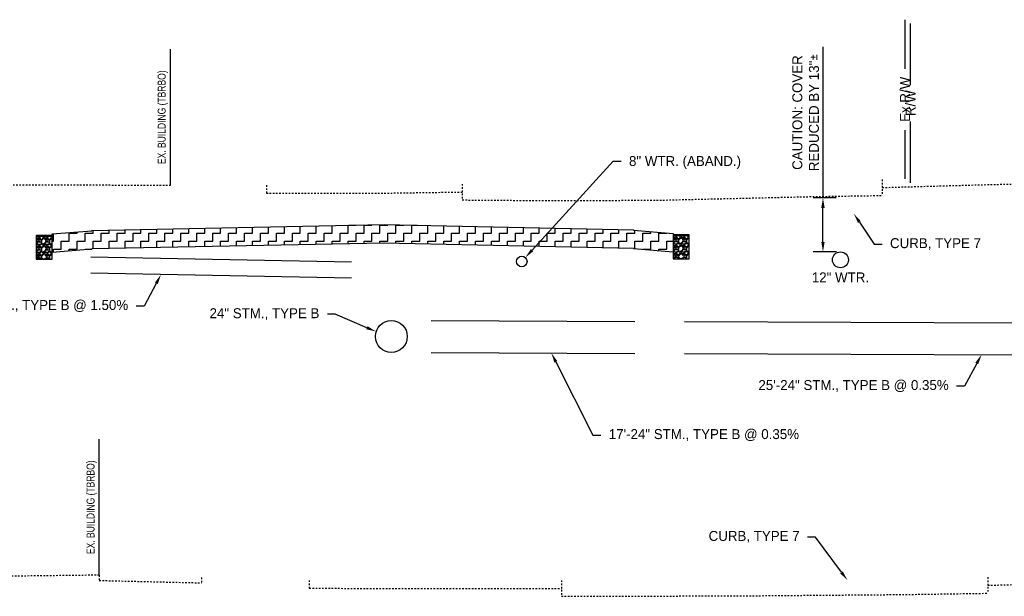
# Model space of a CAD drawing. Header units: feet. Extents: x 161250 to 169758, y 287353 to 289076.
# Tile 27 of 36: x 168385 to 168447, y 288250 to 288286. Entities that reach past the tile are written whole.
import ezdxf
from ezdxf import colors
from ezdxf.entities.mleader import LeaderData, LeaderLine
from ezdxf.math import Vec2, Vec3

# ---------------------------------------------------------------- set-up
doc = ezdxf.new("R2010")
doc.units = ezdxf.units.FT
doc.header["$MEASUREMENT"] = 0
doc.linetypes.add('OhDOT_USTN2', pattern=[0.11, 0.069, -0.041])
for name, color, linetype in [('BD_X_Building', 130, 'Continuous'), ('DR_P_Text', 1, 'Continuous'), ('PV_P_Curb', 6, 'Continuous'), ('RD_P_Text', 1, 'Continuous'), ('RW_P_Fee_RW', 10, 'rowpr'), ('RW_X_Fee_RW', 50, 'rowex'), ('SC_Shading1', 247, 'Continuous'), ('UT_X_Water_Text', 142, 'Continuous'), ('XS_P_Curb', 6, 'Continuous'), ('XS_X_Ground_Line', 180, 'OhDOT_USTN2')]:
    doc.layers.add(name, color=color, linetype=linetype)
doc.layers.add('DR_P_Storm_Sewer', color=1, linetype='Continuous', true_color=0xff0000)
doc.styles.add('Slanted', font='font31.shx', dxfattribs={"height": 0.1})
doc.styles.add('Slanted-Normal', font='font31.shx', dxfattribs={"height": 0.1})
doc.styles.get("Standard").update_dxf_attribs({"font": 'font31.shx'})
doc.styles.add('Straight-Normal', font='font30.shx', dxfattribs={"height": 0.1})
doc.linetypes.add('rowex', pattern='A,0.75,-0.05,["Ex R/W",Straight-Normal,S=1,R=0,X=0,Y=-0.06],-0.7,0.75,-0.3,0.75,-0.3,0.75,-0.3,0.75,-0.3', length=5.7)
doc.linetypes.add('rowpr', pattern='A,1.95,-0.05,["R/W",Slanted,S=1,R=0,X=0,Y=-0.06],-0.4,1.95', length=4.35)
doc.dimstyles.new('COEC', dxfattribs={"dimscale": 13.9, "dimtxt": 0.18, "dimasz": 0.18, "dimexe": 0.18, "dimexo": 0.0625, "dimgap": 0.09, "dimtad": 1, "dimzin": 0, "dimdsep": 46, "dimtxsty": 'Standard', "dimcen": 0.09, "dimclrd": 256, "dimclre": 256, "dimclrt": 256, "dimaunit": 1, "dimadec": 4, "dimazin": 0, "dimtfac": 1, "dimtofl": 0, "dimtmove": 0, "dimatfit": 3, "dimfxl": 1, "dimtolj": 1, "dimtzin": 0, "dimlwd": -1, "dimlwe": -1, "dimarcsym": 0})

# ---------------------------------------------------------------- blocks, each defined once
blk = doc.blocks.new('*D1539')
at = {"layer": 'Defpoints', "color": 0, "transparency": 16777216}
for p in [(168435.306, 288275.215), (168436.382, 288275.215), (168436.403, 288271.829)]:
    blk.add_point(p, dxfattribs=at)
at = {"layer": 'UT_X_Water_Text', "transparency": 16777216}
for p, q in [((168435.306, 288284.705), (168435.306, 288275.215)), ((168436.132, 288275.215), (168434.681, 288275.215)), ((168435.306, 288272.454), (168435.306, 288274.59)), ((168436.153, 288271.829), (168434.681, 288271.829))]:
    blk.add_line(p, q, dxfattribs=at)
for points in [[(168435.202, 288274.59), (168435.41, 288274.59), (168435.306, 288275.215)], [(168435.202, 288272.454), (168435.41, 288272.454), (168435.306, 288271.829)]]:
    blk.add_solid(points, dxfattribs=at)
at = {"layer": 'UT_X_Water_Text', "transparency": 16777216, "insert": (168434.222, 288280.578), "char_height": 0.625, "attachment_point": 5, "rotation": 90}
blk.add_mtext('\\A1;CAUTION: COVER\\PREDUCED BY 13"{\\fISOCPEUR|b0|i0|c0|p34;%%P}', dxfattribs=at)

msp = doc.modelspace()

# ---------------------------------------------------------------- hatches: boundary and pattern name
at = {"layer": 'SC_Shading1'}
h = msp.add_hatch(dxfattribs=at)
h.set_pattern_fill('ZIGZAG', color=256, scale=4)
h.set_pattern_definition([(0, (0, 0), (0.5, 0.5), [0.5, -0.5]), (90, (0.5, 0), (-0.5, 0.5), [0.5, -0.5])])
h.paths.add_polyline_path([(168386.926, 288271.791), (168386.926, 288272.951), (168389.426, 288273.159), (168389.426, 288273.179), (168407.754, 288273.545), (168423.41, 288273.212), (168423.41, 288273.192), (168425.91, 288272.984), (168425.907, 288271.824), (168423.407, 288272.032), (168423.407, 288272.052), (168407.754, 288272.385), (168389.426, 288272.019), (168389.426, 288271.999)])
h = msp.add_hatch(dxfattribs=at)
h.set_pattern_fill('GRAVEL', color=256, scale=0.5)
h.set_pattern_definition([(228.012787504, (814.608957, 52.724506), (-4, -4.5), [0.067268, -6.6595440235]), (184.969740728, (814.563957, 52.674506), (6, 0.5), [0.115434, -11.4279623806]), (132.510447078, (814.448957, 52.664506), (5, -5.5), [0.081394, -8.05801629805]), (267.273689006, (814.253957, 52.539506), (0.5, 10), [0.105119, -10.4067790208]), (292.833654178, (814.248957, 52.434506), (-2.5, 6), [0.1030775, -10.20468656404]), (357.273689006, (814.288957, 52.339506), (-10, 0.5), [0.105119, -10.4067790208]), (37.694240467, (814.393957, 52.334506), (-6.5, -5), [0.1390145, -13.76242427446]), (72.255328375, (814.503957, 52.419506), (3.5, 11), [0.131244, -12.9931607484]), (121.429565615, (814.543957, 52.544506), (-4, 6.5), [0.105475, -10.4420365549]), (175.236358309, (814.488957, 52.634506), (5.5, -0.5), [0.120416, -5.9003812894]), (222.397437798, (814.368957, 52.644506), (-6, -5.5), [0.155724, -15.4166875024]), (138.814074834, (814.748957, 52.534506), (-3.5, 3), [0.0531505, -5.2619224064]), (171.46923439, (814.708957, 52.569506), (6.5, -1), [0.1011185, -10.0107557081]), (225, (814.60896, 52.5845), (-6e-17, -0.5), [0.0707105, -0.6363962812]), (203.198590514, (814.57396, 52.644506), (2.5, 1), [0.038079, -3.7698075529]), (291.801409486, (814.53896, 52.62951), (-0.5, 1.5), [0.0538515, -2.6387309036]), (30.963756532, (814.55896, 52.57951), (1.5, 1), [0.0874645, -2.8280114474]), (161.565051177, (814.63396, 52.6245), (1, -0.5), [0.0632455, -1.5178933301]), (16.389540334, (814.248957, 52.629506), (5, 1.5), [0.0886, -8.7714225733]), (70.346175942, (814.333957, 52.654506), (-2.0000000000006, -5.5000000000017), [0.0743305, -7.35870387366]), (293.198590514, (814.63396, 52.724506), (-1, 2.5), [0.0761575, -3.7317290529]), (343.610459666, (814.663957, 52.654506), (-5, 1.5), [0.0886, -8.7714225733]), (339.44395478, (814.24896, 52.319506), (-2.5, 1), [0.08544, -4.18656187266]), (294.775140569, (814.328957, 52.289506), (-2.5, 5.5), [0.071589, -7.08732153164]), (66.801409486, (814.63896, 52.224506), (1, 2.5), [0.0761575, -3.7317290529]), (17.354024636, (814.668957, 52.294506), (-6.5, -2), [0.0838155, -8.2977118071]), (69.44395478, (814.39396, 52.224506), (-1, -2.5), [0.04272, -4.22928187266]), (101.309932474, (814.60896, 52.22451), (-0.5, 2), [0.025495, -2.5240147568]), (165.96375653, (814.60396, 52.24951), (1.5, -0.5), [0.1030775, -1.9584753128]), (186.009005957, (814.503957, 52.274506), (5, 0.5), [0.095525, -9.4569615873]), (303.690067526, (814.55896, 52.5345), (-0.5, 1), [0.072111, -1.7306646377]), (353.157226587, (814.598957, 52.474506), (8.5, -1), [0.125897, -12.463781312]), (60.945395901, (814.723957, 52.459506), (-2, -3.5), [0.051478, -5.0963370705]), (90, (814.74896, 52.5045), (-0.5, 0.5), [0.03, -0.47]), (120.256437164, (814.493957, 52.289506), (2, -3.5), [0.069462, -6.8767599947]), (48.012787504, (814.458957, 52.349506), (4, 4.5), [0.134536, -6.5922760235]), (0, (814.54896, 52.4495), (0.5, 0.5), [0.13, -0.37]), (325.304846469, (814.678957, 52.449506), (5, -3.5), [0.079057, -7.8266371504]), (254.0546041, (814.74396, 52.404506), (-0.5, -2), [0.072801, -3.56725394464]), (207.645975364, (814.723957, 52.334506), (-9.5, -5), [0.1185325, -11.7347370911]), (175.42607874, (814.618957, 52.279506), (-6.5, 0.5), [0.1253995, -12.414536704])])
edge = h.paths.add_edge_path()
edge.add_arc((168386.426, 288271.533), 0.166, 0, 360)
h.paths.add_polyline_path([(168385.926, 288271.367), (168386.426, 288271.367), (168386.926, 288271.367), (168386.926, 288272.867), (168385.926, 288272.867)])
h = msp.add_hatch(dxfattribs=at)
h.set_pattern_fill('GRAVEL', color=256, scale=0.5)
h.set_pattern_definition([(228.012787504, (854.59323, 52.75747), (-4, -4.5), [0.067268, -6.6595440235]), (184.969740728, (854.548232, 52.707472), (6, 0.5), [0.115434, -11.4279623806]), (132.510447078, (854.433232, 52.69747), (5, -5.5), [0.081394, -8.05801629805]), (267.273689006, (854.238232, 52.572472), (0.5, 10), [0.105119, -10.4067790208]), (292.833654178, (854.233232, 52.467472), (-2.5, 6), [0.1030775, -10.20468656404]), (357.273689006, (854.273232, 52.372472), (-10, 0.5), [0.105119, -10.4067790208]), (37.694240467, (854.378232, 52.367472), (-6.5, -5), [0.1390145, -13.76242427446]), (72.255328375, (854.488232, 52.452472), (3.5, 11), [0.131244, -12.9931607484]), (121.429565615, (854.528232, 52.577472), (-4, 6.5), [0.105475, -10.4420365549]), (175.236358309, (854.47323, 52.66747), (5.5, -0.5), [0.120416, -5.9003812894]), (222.397437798, (854.353232, 52.677472), (-6, -5.5), [0.155724, -15.4166875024]), (138.814074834, (854.73323, 52.56747), (-3.5, 3), [0.0531505, -5.2619224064]), (171.46923439, (854.693232, 52.602472), (6.5, -1), [0.1011185, -10.0107557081]), (225, (854.59323, 52.61747), (-6e-17, -0.5), [0.0707105, -0.6363962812]), (203.198590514, (854.55823, 52.67747), (2.5, 1), [0.038079, -3.7698075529]), (291.801409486, (854.52323, 52.66247), (-0.5, 1.5), [0.0538515, -2.6387309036]), (30.963756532, (854.54323, 52.61247), (1.5, 1), [0.0874645, -2.8280114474]), (161.565051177, (854.61823, 52.65747), (1, -0.5), [0.0632455, -1.5178933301]), (16.389540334, (854.233232, 52.662472), (5, 1.5), [0.0886, -8.7714225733]), (70.346175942, (854.31823, 52.68747), (-2.0000000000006, -5.5000000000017), [0.0743305, -7.35870387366]), (293.198590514, (854.61823, 52.75747), (-1, 2.5), [0.0761575, -3.7317290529]), (343.610459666, (854.648232, 52.687472), (-5, 1.5), [0.0886, -8.7714225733]), (339.44395478, (854.23323, 52.35247), (-2.5, 1), [0.08544, -4.18656187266]), (294.775140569, (854.31323, 52.32247), (-2.5, 5.5), [0.071589, -7.08732153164]), (66.801409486, (854.62323, 52.25747), (1, 2.5), [0.0761575, -3.7317290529]), (17.354024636, (854.653232, 52.327472), (-6.5, -2), [0.0838155, -8.2977118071]), (69.44395478, (854.37823, 52.25747), (-1, -2.5), [0.04272, -4.22928187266]), (101.309932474, (854.59323, 52.25747), (-0.5, 2), [0.025495, -2.5240147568]), (165.96375653, (854.58823, 52.28247), (1.5, -0.5), [0.1030775, -1.9584753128]), (186.009005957, (854.488232, 52.307472), (5, 0.5), [0.095525, -9.4569615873]), (303.690067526, (854.54323, 52.56747), (-0.5, 1), [0.072111, -1.7306646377]), (353.157226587, (854.583232, 52.507472), (8.5, -1), [0.125897, -12.463781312]), (60.945395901, (854.70823, 52.49247), (-2, -3.5), [0.051478, -5.0963370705]), (90, (854.73323, 52.53747), (-0.5, 0.5), [0.03, -0.47]), (120.256437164, (854.47823, 52.32247), (2, -3.5), [0.069462, -6.8767599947]), (48.012787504, (854.44323, 52.38247), (4, 4.5), [0.134536, -6.5922760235]), (0, (854.53323, 52.48247), (0.5, 0.5), [0.13, -0.37]), (325.304846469, (854.663232, 52.48247), (5, -3.5), [0.079057, -7.8266371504]), (254.0546041, (854.72823, 52.43747), (-0.5, -2), [0.072801, -3.56725394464]), (207.645975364, (854.708232, 52.367472), (-9.5, -5), [0.1185325, -11.7347370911]), (175.42607874, (854.603232, 52.312472), (-6.5, 0.5), [0.1253995, -12.414536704])])
edge = h.paths.add_edge_path()
edge.add_arc((168426.41, 288271.566), 0.166, 0, 360)
h.paths.add_polyline_path([(168425.91, 288271.4), (168426.41, 288271.4), (168426.91, 288271.4), (168426.91, 288272.9), (168425.91, 288272.9)])

# ---------------------------------------------------------------- linework, layer by layer
at = {"layer": 'BD_X_Building', "flags": 128}
for points in [[(168394.343, 288276.018), (168394.343, 288284.548)], [(168389.88, 288251.527), (168389.88, 288260.057)]]:
    msp.add_lwpolyline(points, dxfattribs=at)
at = {"layer": 'DR_P_Storm_Sewer', "flags": 128}
for points in [[(168405.715, 288271.176), (168389.345, 288271.486)], [(168405.715, 288270.176), (168389.345, 288270.486)], [(168410.715, 288267.516), (168423.506, 288267.456)], [(168426.614, 288267.456), (168447.497, 288267.366)], [(168410.715, 288265.516), (168423.506, 288265.456)], [(168426.614, 288265.456), (168447.497, 288265.366)]]:
    msp.add_lwpolyline(points, dxfattribs=at)
at = {"layer": 'DR_P_Storm_Sewer'}
for centre, radius in [((168386.426, 288271.533), 0.166), ((168426.41, 288271.566), 0.166), ((168408.215, 288266.516), 1)]:
    msp.add_circle(centre, radius, dxfattribs=at)
at = {"layer": 'PV_P_Curb'}
for p, q in [((168389.426, 288273.179), (168407.754, 288273.545)), ((168386.926, 288272.951), (168389.426, 288273.159)), ((168386.926, 288271.791), (168386.926, 288272.951)), ((168389.426, 288273.159), (168389.426, 288273.179)), ((168425.91, 288272.984), (168425.91, 288271.824)), ((168407.754, 288272.385), (168389.426, 288272.019)), ((168389.426, 288272.019), (168389.426, 288271.999)), ((168389.426, 288271.999), (168386.926, 288271.791))]:
    msp.add_line(p, q, dxfattribs=at)
for points in [[(168407.754, 288273.545), (168423.41, 288273.212), (168423.41, 288273.192), (168425.91, 288272.984)], [(168407.75, 288272.386), (168423.407, 288272.052), (168423.407, 288272.032), (168425.907, 288271.824)]]:
    msp.add_lwpolyline(points, dxfattribs=at)
at = {"layer": 'RW_P_Fee_RW', "flags": 128}
for points in [[(168440.806, 288282.292), (168440.806, 288286.166)], [(168440.806, 288276.166), (168440.806, 288280.008)]]:
    msp.add_lwpolyline(points, dxfattribs=at)
at = {"layer": 'RW_X_Fee_RW', "linetype": 'Continuous', "flags": 128}
for points in [[(168440.457, 288283.313), (168440.457, 288286.409)], [(168440.457, 288276.409), (168440.457, 288279.464)]]:
    msp.add_lwpolyline(points, dxfattribs=at)
at = {"layer": 'UT_X_Water_Text'}
for centre, radius in [((168416.401, 288271.227), 0.333), ((168436.403, 288271.329), 0.5)]:
    msp.add_circle(centre, radius, dxfattribs=at)
at = {"layer": 'XS_P_Curb', "flags": 128}
for points in [[(168385.926, 288271.367), (168386.926, 288271.367), (168386.926, 288272.867), (168385.926, 288272.867)], [(168425.91, 288271.4), (168426.91, 288271.4), (168426.91, 288272.9), (168425.91, 288272.9)]]:
    msp.add_lwpolyline(points, close=True, dxfattribs=at)
at = {"layer": 'XS_X_Ground_Line', "flags": 128}
for points in [[(168439.031, 288275.869), (168442.439, 288275.964), (168445.843, 288276.06), (168451.914, 288276.168), (168456.083, 288276.238), (168466.92, 288276.397), (168477.757, 288276.555)], [(168439.031, 288276.369), (168439.031, 288275.369)], [(168353.269, 288276.126), (168394.343, 288276.018)], [(168400.373, 288276.018), (168400.373, 288275.518)], [(168412.664, 288276.088), (168412.664, 288275.088)], [(168400.373, 288275.518), (168404.065, 288275.518), (168407.757, 288275.518), (168412.664, 288275.588)], [(168412.664, 288275.088), (168417.88, 288275.05), (168424.885, 288275.072), (168434.707, 288275.303), (168439.031, 288275.369)], [(168389.88, 288251.527), (168356.608, 288251.133)], [(168389.88, 288251.527), (168389.88, 288251.194)], [(168389.88, 288251.194), (168396.293, 288251.045)], [(168396.293, 288251.378), (168396.293, 288251.045)], [(168403.065, 288251.201), (168403.065, 288250.701)], [(168418.889, 288251.199), (168418.889, 288250.199)], [(168445.648, 288250.891), (168447.225, 288250.933), (168452.21, 288251.046), (168454.504, 288251.098), (168462.35, 288251.224), (168470.053, 288251.373), (168477.757, 288251.522)], [(168445.648, 288251.391), (168445.648, 288250.391)], [(168403.065, 288250.701), (168405.704, 288250.7), (168407.757, 288250.7), (168413.323, 288250.7), (168418.889, 288250.699)], [(168418.889, 288250.199), (168422.604, 288250.206), (168431.069, 288250.236), (168440.251, 288250.311), (168445.648, 288250.391)]]:
    msp.add_lwpolyline(points, dxfattribs=at)

# ---------------------------------------------------------------- texts
at = {"layer": 'BD_X_Building', "char_height": 0.5, "attachment_point": 5, "rotation": 90}
for insert in [(168393.874, 288280.283), (168389.411, 288255.792)]:
    msp.add_mtext_dynamic_manual_height_columns('{\\W0.8;EX. BUILDING (TBRBO)}', width=10.69954, gutter_width=10, heights=[0], dxfattribs=dict(at, insert=insert))
at = {"layer": 'RW_P_Fee_RW', "insert": (168440.806, 288281.166), "char_height": 0.625, "attachment_point": 5, "rotation": 90}
msp.add_mtext_dynamic_manual_height_columns('R/W', width=4.5665, gutter_width=10, heights=[0], dxfattribs=at)
at = {"layer": 'RW_X_Fee_RW', "insert": (168440.457, 288281.409), "char_height": 0.625, "attachment_point": 5, "rotation": 90}
msp.add_mtext_dynamic_manual_height_columns('Ex R/W', width=9.60773, gutter_width=10, heights=[0], dxfattribs=at)
at = {"layer": 'UT_X_Water_Text', "insert": (168436.403, 288270.538), "char_height": 0.625, "attachment_point": 2}
msp.add_mtext_dynamic_manual_height_columns('12" WTR.', width=4.5, gutter_width=10, heights=[0], dxfattribs=at)

# ---------------------------------------------------------------- dimensions: what is measured, and where the dimension line sits
at = {"layer": 'UT_X_Water_Text'}
dim = msp.add_linear_dim(base=(168435.306, 288275.215), p1=(168436.403, 288271.829), p2=(168436.382, 288275.215), angle=90, text='CAUTION: COVER\\PREDUCED BY 13"{\\fISOCPEUR|b0|i0|c0|p34;%%P}', dimstyle='COEC', override={"dimscale": 5, "dimtxt": 0.125, "dimasz": 0.125, "dimexe": 0.125, "dimexo": 0.05, "dimgap": 0.05, "dimtmove": 1}, dxfattribs=at)
dim.commit()
dim.dimension.update_dxf_attribs({"geometry": '*D1539', "text_midpoint": (168435.278, 288280.578), "dimtype": 160})

# ---------------------------------------------------------------- leaders
at = {"layer": 'DR_P_Text'}
ml = msp.add_multileader_mtext('Standard', dxfattribs=at)
ml.set_content('21\'-12" STM., TYPE B @ 1.50%', color=256, style='Slanted-Normal')
ml.set_leader_properties()
ml.build(insert=Vec2(0, 0))
ml.multileader.update_dxf_attribs({"dogleg_length": 0.1, "arrow_head_size": 0.625, "scale": 5})
ctx = ml.context
ctx.base_point, ctx.scale, ctx.char_height, ctx.arrow_head_size, ctx.landing_gap_size, ctx.plane_origin = Vec3(168377.724, 288268.423), 5, 0.625, 0.625, 0.5, Vec3(168404.632, 288269.701)
ctx.text_align_type = 2
notes = []
notes.append((ctx, [(1, (1, 1, 0), (168392.697, 288268.423), (-1, 0), 0.5, [(0, [(168393.757, 288270.402)], 0, [])])]))
ctx.mtext.insert, ctx.mtext.alignment, ctx.mtext.flow_direction = Vec3(168391.697, 288268.805), 3, 5
ml = msp.add_multileader_mtext('Standard', dxfattribs=at)
ml.set_content('24" STM., TYPE B', color=256, style='Slanted-Normal')
ml.set_leader_properties()
ml.build(insert=Vec2(0, 0))
ml.multileader.update_dxf_attribs({"dogleg_length": 0.1, "arrow_head_size": 0.625, "scale": 5})
ctx = ml.context
ctx.base_point, ctx.scale, ctx.char_height, ctx.arrow_head_size, ctx.landing_gap_size, ctx.plane_origin = Vec3(168395.107, 288267.907), 5, 0.625, 0.625, 0.5, Vec3(168419.632, 288264.973)
ctx.text_align_type = 2
notes.append((ctx, [(1, (1, 1, 0), (168404.697, 288267.907), (-1, 0), 0.5, [(0, [(168407.257, 288266.822)], 0, [])])]))
ctx.mtext.insert, ctx.mtext.alignment, ctx.mtext.flow_direction = Vec3(168403.697, 288268.289), 3, 5
ml = msp.add_multileader_mtext('Standard', dxfattribs=at)
ml.set_content('17\'-24" STM., TYPE B @ 0.35%', color=256, style='Slanted-Normal')
ml.set_leader_properties()
ml.build(insert=Vec2(0, 0))
ml.multileader.update_dxf_attribs({"dogleg_length": 0.1, "arrow_head_size": 0.625, "scale": 5})
ctx = ml.context
ctx.base_point, ctx.scale, ctx.char_height, ctx.arrow_head_size, ctx.landing_gap_size, ctx.plane_origin = Vec3(168421.361, 288260.316), 5, 0.625, 0.625, 0.5, Vec3(168429.132, 288264.779)
notes.append((ctx, [(0, (1, 1, 0), (168420.861, 288260.316), (1, 0), 0.5, [(0, [(168418.257, 288265.481)], 0, [])])]))
ctx.mtext.insert, ctx.mtext.flow_direction = Vec3(168421.861, 288260.698), 5
ml = msp.add_multileader_mtext('Standard', dxfattribs=at)
ml.set_content('25\'-24" STM., TYPE B @ 0.35%', color=256, style='Slanted-Normal')
ml.set_leader_properties()
ml.build(insert=Vec2(0, 0))
ml.multileader.update_dxf_attribs({"dogleg_length": 0.1, "arrow_head_size": 0.625, "scale": 5})
ctx = ml.context
ctx.base_point, ctx.scale, ctx.char_height, ctx.arrow_head_size, ctx.landing_gap_size, ctx.plane_origin = Vec3(168428.465, 288263.396), 5, 0.625, 0.625, 0.5, Vec3(168456.132, 288264.674)
ctx.text_align_type = 2
notes.append((ctx, [(1, (1, 1, 0), (168444.197, 288263.396), (-1, 0), 0.5, [(0, [(168445.257, 288265.376)], 0, [])])]))
ctx.mtext.insert, ctx.mtext.alignment, ctx.mtext.flow_direction = Vec3(168443.197, 288263.778), 3, 5
at = {"layer": 'RD_P_Text', "color": 3}
ml = msp.add_multileader_mtext('Standard', dxfattribs=at)
ml.set_content('CURB, TYPE 7', color=3, style='Slanted-Normal')
ml.set_leader_properties()
ml.build(insert=Vec2(0, 0))
ml.multileader.update_dxf_attribs({"dogleg_length": 0.1, "arrow_head_size": 0.625, "scale": 5})
ctx = ml.context
ctx.base_point, ctx.scale, ctx.char_height, ctx.arrow_head_size, ctx.landing_gap_size, ctx.plane_origin = Vec3(168439.012, 288272.306), 5, 0.625, 0.625, 0.5, Vec3(168431.484, 288272.808)
notes.append((ctx, [(0, (1, 1, 0), (168438.512, 288272.306), (1, 0), 0.5, [(0, [(168437.247, 288274.223)], 0, [])])]))
ctx.mtext.insert, ctx.mtext.flow_direction = Vec3(168439.512, 288272.688), 5
ml = msp.add_multileader_mtext('Standard', dxfattribs=at)
ml.set_content('CURB, TYPE 7', color=3, style='Slanted-Normal')
ml.set_leader_properties()
ml.build(insert=Vec2(0, 0))
ml.multileader.update_dxf_attribs({"dogleg_length": 0.1, "arrow_head_size": 0.625, "scale": 5})
ctx = ml.context
ctx.base_point, ctx.scale, ctx.char_height, ctx.arrow_head_size, ctx.landing_gap_size, ctx.plane_origin = Vec3(168426.983, 288253.92), 5, 0.625, 0.625, 0.5, Vec3(168431.421, 288247.932)
ctx.text_align_type = 2
notes.append((ctx, [(1, (1, 1, 0), (168434.842, 288253.92), (-1, 0), 0.5, [(0, [(168436.843, 288251.202)], 0, [])])]))
ctx.mtext.insert, ctx.mtext.alignment, ctx.mtext.flow_direction = Vec3(168433.842, 288254.302), 3, 5
at = {"layer": 'UT_X_Water_Text'}
ml = msp.add_multileader_mtext('Standard', dxfattribs=at)
ml.set_content('8" WTR. (ABAND.)', color=256, style='Slanted-Normal')
ml.set_leader_properties()
ml.build(insert=Vec2(0, 0))
ml.multileader.update_dxf_attribs({"dogleg_length": 0.1, "arrow_head_size": 0.625, "scale": 5})
ctx = ml.context
ctx.base_point, ctx.scale, ctx.char_height, ctx.arrow_head_size, ctx.landing_gap_size, ctx.plane_origin = Vec3(168422.633, 288277.533), 5, 0.625, 0.625, 0.5, Vec3(168427.457, 288270.245)
notes.append((ctx, [(0, (1, 1, 0), (168422.133, 288277.533), (1, 0), 0.5, [(0, [(168416.628, 288271.472)], 0, [])])]))
ctx.mtext.insert, ctx.mtext.flow_direction = Vec3(168423.133, 288277.846), 5
for ctx, leaders in notes:
    for number, flags, end, landing, length, lines in leaders:
        leader = LeaderData()
        leader.index, (leader.has_last_leader_line, leader.has_dogleg_vector, leader.attachment_direction) = number, flags
        leader.last_leader_point, leader.dogleg_vector, leader.dogleg_length = Vec3(end), Vec3(landing), length
        for number, points, colour, breaks in lines:
            line = LeaderLine()
            line.index, line.vertices, line.color, line.breaks = number, Vec3.list(points), colors.encode_raw_color(colour), breaks
            leader.lines.append(line)
        ctx.leaders.append(leader)

doc.saveas('drawing.dxf')
